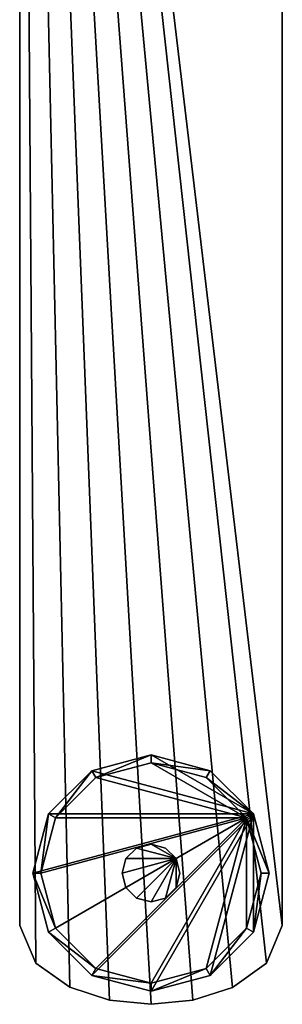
# Model space of a CAD drawing. Header units: inches. Extents: x -403 to 403, y -225 to 225.
# Tile 176 of 256: x 348 to 398, y -225 to -38. Entities that reach past the tile are written whole.
import ezdxf

# ---------------------------------------------------------------- set-up
doc = ezdxf.new("R2010")
doc.units = ezdxf.units.IN
doc.header["$MEASUREMENT"] = 0
doc.layers.add('met_1', color=251, linetype='Continuous')

msp = doc.modelspace()

# ---------------------------------------------------------------- meshes
at = {"layer": 'met_1'}
mesh = msp.add_polyface(dxfattribs=at)
corners = [(348, 210, 30), (398, -210, 30), (398, 210, 30), (348, 210, 22), (398, 210, 22), (398, -210, 22), (348, -210, 22), (348, -210, 30), (392.49, 188.75, 8), (395.5, 200, 8), (392.49, 211.25, 8), (353.51, 211.25, 8), (350.5, 200, 8), (353.51, 188.75, 8), (361.75, 180.51, 8), (373, 177.5, 8), (384.25, 180.51, 8), (391.19, 189.5), (383.5, 181.81), (373, 179), (362.5, 181.81), (354.81, 189.5), (352, 200), (354.81, 210.5), (391.19, 210.5), (394, 200), (375.75, 195.24, 8), (377.76, 197.25, 8), (377.76, 197.25, 22), (375.75, 195.24, 22), (373, 194.5, 8), (373, 194.5, 22), (370.25, 195.24, 8), (370.25, 195.24, 22), (368.24, 197.25, 8), (368.24, 197.25, 22), (367.5, 200, 8), (367.5, 200, 22), (378.5, 200, 8), (377.76, 202.75, 22), (378.5, 200, 22), (375.75, 204.76, 22), (373, 205.5, 22), (370.25, 204.76, 22), (368.24, 202.75, 22), (368.24, 202.75, 8), (370.25, 204.76, 8), (373, 205.5, 8), (375.75, 204.76, 8), (377.76, 202.75, 8)]
mesh.append_faces([[corners[k] for k in face] for face in [(0, 1, 2, 0), (3, 4, 5, 3), (8, 11, 12, 8), (8, 12, 13, 8), (8, 13, 14, 8), (8, 14, 15, 8), (17, 19, 20, 17), (17, 20, 21, 17), (17, 21, 22, 17), (17, 22, 23, 17), (28, 39, 41, 28), (28, 41, 42, 28), (28, 42, 43, 28), (28, 43, 44, 28), (28, 44, 37, 28), (28, 37, 35, 28), (28, 35, 33, 28), (28, 33, 31, 28), (27, 30, 32, 27), (27, 32, 34, 27), (27, 34, 36, 27), (27, 36, 45, 27), (27, 45, 46, 27), (27, 46, 47, 27), (27, 47, 48, 27), (27, 48, 49, 27)]], dxfattribs={"vtx0": -1, "vtx2": -1, "vtx3": -1})
mesh.append_faces([[corners[k] for k in face] for face in [(3, 7, 0, 3), (8, 15, 16, 8), (17, 24, 25, 17), (18, 8, 16, 18), (19, 16, 15, 19), (20, 15, 14, 20), (21, 14, 13, 21), (22, 13, 12, 22), (17, 9, 8, 17), (26, 28, 29, 26), (30, 29, 31, 30), (32, 31, 33, 32), (34, 33, 35, 34), (36, 35, 37, 36), (38, 39, 40, 38), (27, 40, 28, 27), (28, 31, 29, 28), (27, 49, 38, 27)]], dxfattribs={"vtx0": -1, "vtx3": -1})
mesh.append_faces([[corners[k] for k in face] for face in [(3, 6, 7, 3), (8, 9, 10, 8), (17, 18, 19, 17), (18, 17, 8, 18), (19, 18, 16, 19), (20, 19, 15, 20), (21, 20, 14, 21), (22, 21, 13, 22), (17, 25, 9, 17), (26, 27, 28, 26), (30, 26, 29, 30), (32, 30, 31, 32), (34, 32, 33, 34), (36, 34, 35, 36), (27, 38, 40, 27), (28, 40, 39, 28), (27, 26, 30, 27)]], dxfattribs={"vtx2": -1, "vtx3": -1})
mesh = msp.add_polyface(dxfattribs=at)
corners = [(348, 210, 30), (348, -210, 30), (351.07, -217.17, 30), (357.53, -221.76, 30), (365.1, -224.22, 30), (373, -225, 30), (380.95, -224.23, 30), (388.52, -221.78, 30), (394.98, -217.18, 30), (398, -210, 30), (348, 210, 22), (398, -210, 22), (394.98, -217.18, 22), (388.52, -221.78, 22), (380.95, -224.23, 22), (373, -225, 22), (365.1, -224.22, 22), (357.53, -221.76, 22), (351.07, -217.17, 22), (348, -210, 22), (398, 210, 22), (398, 210, 30), (392.49, -188.75, 8), (384.25, -180.51, 8), (373, -177.5, 8), (361.75, -180.51, 8), (353.51, -188.75, 8), (350.5, -200, 8), (353.51, -211.25, 8), (392.49, -211.25, 8), (395.5, -200, 8), (391.19, -189.5), (394, -200), (391.19, -210.5), (354.81, -210.5), (352, -200), (354.81, -189.5), (362.5, -181.81), (373, -179), (383.5, -181.81), (375.75, -195.24, 8), (375.75, -195.24, 22), (377.76, -197.25, 22), (377.76, -197.25, 8), (373, -194.5, 8), (373, -194.5, 22), (370.25, -195.24, 8), (370.25, -195.24, 22), (368.24, -197.25, 8), (368.24, -197.25, 22), (367.5, -200, 8), (378.5, -200, 22), (378.5, -200, 8), (367.5, -200, 22)]
mesh.append_faces([[corners[k] for k in face] for face in [(0, 2, 3, 0), (0, 3, 4, 0), (0, 4, 5, 0), (0, 5, 6, 0), (0, 6, 7, 0), (0, 7, 8, 0), (0, 8, 9, 0), (10, 11, 12, 10), (10, 12, 13, 10), (10, 13, 14, 10), (10, 14, 15, 10), (10, 15, 16, 10), (10, 16, 17, 10), (10, 17, 18, 10), (22, 24, 25, 22), (22, 25, 26, 22), (22, 26, 27, 22), (22, 27, 28, 22), (31, 34, 35, 31), (31, 35, 36, 31), (31, 36, 37, 31), (31, 37, 38, 31), (42, 45, 47, 42), (42, 47, 49, 42), (42, 49, 53, 42), (43, 50, 48, 43), (43, 48, 46, 43), (43, 46, 44, 43)]], dxfattribs={"vtx0": -1, "vtx2": -1, "vtx3": -1})
mesh.append_faces([[corners[k] for k in face] for face in [(10, 18, 19, 10), (11, 21, 9, 11), (22, 29, 30, 22), (31, 38, 39, 31), (39, 22, 31, 39), (38, 23, 39, 38), (37, 24, 38, 37), (36, 25, 37, 36), (35, 26, 36, 35), (31, 30, 32, 31), (40, 42, 43, 40), (44, 41, 40, 44), (46, 45, 44, 46), (48, 47, 46, 48), (50, 49, 48, 50), (43, 51, 52, 43), (43, 44, 40, 43)]], dxfattribs={"vtx0": -1, "vtx3": -1})
mesh.append_faces([[corners[k] for k in face] for face in [(0, 1, 2, 0), (11, 20, 21, 11), (22, 23, 24, 22), (31, 32, 33, 31), (39, 23, 22, 39), (38, 24, 23, 38), (37, 25, 24, 37), (36, 26, 25, 36), (35, 27, 26, 35), (31, 22, 30, 31), (40, 41, 42, 40), (44, 45, 41, 44), (46, 47, 45, 46), (48, 49, 47, 48), (43, 42, 51, 43), (42, 41, 45, 42)]], dxfattribs={"vtx2": -1, "vtx3": -1})
mesh = msp.add_polyface(dxfattribs=at)
corners = [(394.98, -217.18, 22), (398, -210, 22), (398, -210, 30), (394.98, -217.18, 30), (388.52, -221.78, 22), (388.52, -221.78, 30), (380.95, -224.23, 22), (380.95, -224.23, 30), (373, -225, 22), (373, -225, 30), (365.1, -224.22, 22), (365.1, -224.22, 30), (357.53, -221.76, 22), (357.53, -221.76, 30), (351.07, -217.17, 22), (351.07, -217.17, 30), (348, -210, 22), (348, -210, 30), (392.49, -188.75, 8), (353.51, -211.25, 8), (361.75, -219.49, 8), (373, -222.5, 8), (384.25, -219.49, 8), (392.49, -211.25, 8), (391.19, -189.5), (391.19, -210.5), (383.5, -218.19), (373, -221), (362.5, -218.19), (354.81, -210.5), (350.5, -200, 8), (352, -200), (394, -200), (395.5, -200, 8), (367.5, -200, 8), (367.5, -200, 22), (368.24, -197.25, 22), (368.24, -202.75, 8), (368.24, -202.75, 22), (370.25, -204.76, 8), (370.25, -204.76, 22), (373, -205.5, 8), (373, -205.5, 22), (375.75, -204.76, 8), (375.75, -204.76, 22), (377.76, -202.75, 8), (377.76, -202.75, 22), (378.5, -200, 8), (378.5, -200, 22), (377.76, -197.25, 22), (377.76, -197.25, 8)]
mesh.append_faces([[corners[k] for k in face] for face in [(18, 19, 20, 18), (18, 20, 21, 18), (18, 21, 22, 18), (18, 22, 23, 18), (24, 25, 26, 24), (24, 26, 27, 24), (24, 27, 28, 24), (24, 28, 29, 24), (49, 35, 38, 49), (49, 38, 40, 49), (49, 40, 42, 49), (49, 42, 44, 49), (49, 44, 46, 49), (50, 45, 43, 50), (50, 43, 41, 50), (50, 41, 39, 50), (50, 39, 37, 50), (50, 37, 34, 50)]], dxfattribs={"vtx0": -1, "vtx2": -1, "vtx3": -1})
mesh.append_faces([[corners[k] for k in face] for face in [(0, 2, 3, 0), (4, 3, 5, 4), (6, 5, 7, 6), (8, 7, 9, 8), (10, 9, 11, 10), (12, 11, 13, 12), (14, 13, 15, 14), (16, 15, 17, 16), (29, 30, 31, 29), (28, 19, 29, 28), (27, 20, 28, 27), (26, 21, 27, 26), (25, 22, 26, 25), (32, 23, 25, 32), (37, 35, 34, 37), (39, 38, 37, 39), (41, 40, 39, 41), (43, 42, 41, 43), (45, 44, 43, 45), (47, 46, 45, 47), (49, 46, 48, 49)]], dxfattribs={"vtx0": -1, "vtx3": -1})
mesh.append_faces([[corners[k] for k in face] for face in [(0, 1, 2, 0), (4, 0, 3, 4), (6, 4, 5, 6), (8, 6, 7, 8), (10, 8, 9, 10), (12, 10, 11, 12), (14, 12, 13, 14), (16, 14, 15, 16), (29, 19, 30, 29), (28, 20, 19, 28), (27, 21, 20, 27), (26, 22, 21, 26), (25, 23, 22, 25), (32, 33, 23, 32), (34, 35, 36, 34), (37, 38, 35, 37), (39, 40, 38, 39), (41, 42, 40, 41), (43, 44, 42, 43), (45, 46, 44, 45), (47, 48, 46, 47), (50, 47, 45, 50)]], dxfattribs={"vtx2": -1, "vtx3": -1})

doc.saveas('drawing.dxf')
